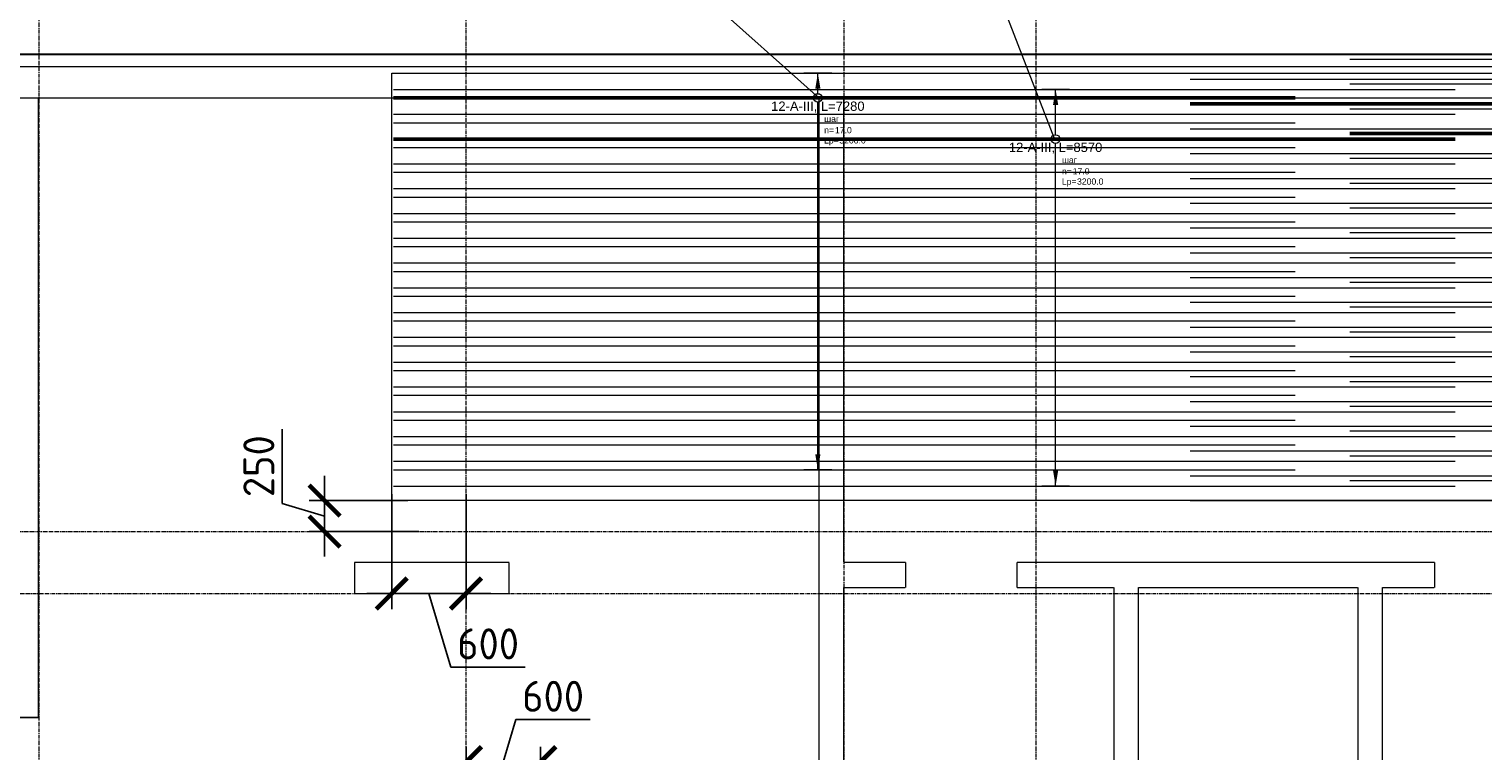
# Model space of a CAD drawing. Header units: millimetres. Extents: x -56135 to 1694203, y -446411 to -23139.
# Tile 165 of 256: x 778255 to 789993, y -111569 to -105744. Entities that reach past the tile are written whole.
import ezdxf
from ezdxf import colors
from ezdxf.entities.mleader import LeaderData, LeaderLine
from ezdxf.enums import TextEntityAlignment as Align
from ezdxf.math import Vec2, Vec3

# ---------------------------------------------------------------- set-up
doc = ezdxf.new("R2010")
doc.units = ezdxf.units.MM
doc.set_wipeout_variables(frame=1)
for name, pattern in [('01 Штриховая _4 мм_', [6, 3.5, -2.5]), ('______5', [1100, 800, -100, 100, -100]), ('GOST2.303 4', [7, 5, -2, 0]), ('осевая', [50.8, 31.75, -6.35, 6.35, -6.35])]:
    doc.linetypes.add(name, pattern=pattern)
for name, color, linetype, lineweight in [('0 Фундамент', 5, 'Continuous', 30), ('АрмСтер', 2, 'Continuous', 50), ('контур распр. стерхней', 2, 'GOST2.303 4', 20), ('Оси', 40, '______5', 18), ('подоснова', 151, 'Continuous', 5), ('РАЗМЕРЫ', 1, 'Continuous', 9), ('СТЕНЫ', 3, 'Continuous', 30)]:
    doc.layers.add(name, color=color, linetype=linetype, lineweight=lineweight)
doc.layers.add('АрмСтер_атрибуты', color=2, linetype='Continuous', lineweight=0, plot=False)
doc.layers.add('АрмСтер_невид', color=8, linetype='Continuous', lineweight=0, plot=False)
doc.styles.add('GOST-2.304_Type-B', font='GOST_Common.ttf')
doc.styles.get("Standard").update_dxf_attribs({"font": 'arial.ttf'})
doc.styles.add('Аннотативный', font='arial.ttf')
doc.dimstyles.new('СПДС', dxfattribs={"dimscale": 100, "dimtxt": 2.5, "dimasz": 2.5, "dimexe": 1.25, "dimexo": 0, "dimtad": 1, "dimdec": 0, "dimtxsty": 'GOST-2.304_Type-B', "dimblk": 'ARCHTICK', "dimcen": 2.5, "dimdle": 2, "dimadec": 0, "dimazin": 2, "dimtfac": 0.75, "dimtdec": 0, "dimtmove": 1, "dimatfit": 3, "dimfxl": 1, "dimtolj": 1, "dimarcsym": 1})

# ---------------------------------------------------------------- blocks, each defined once
blk = doc.blocks.new('оси 2.2-2.3')
at = {"layer": 'Оси', "color": 16, "linetype": 'осевая', "lineweight": 0, "transparency": 33554687}
for p, q in [((487804.9, -104267.9), (487804.9, -134893.5)), ((491254.9, -104267.9), (491254.9, -134893.5)), ((494304.9, -104267.9), (494304.9, -134893.5)), ((495854.9, -104267.9), (495854.9, -134893.5)), ((468076.3, -106495.4), (524372.9, -106495.4)), ((468076.3, -109995.4), (524372.9, -109995.4)), ((468653.8, -110495.4), (523696.4, -110495.4))]:
    blk.add_line(p, q, dxfattribs=at)
blk = doc.blocks.new('*U129')
at = {"layer": 'АрмСтер_невид', "ltscale": 100}
for p, q in [((-3425, 200), (3855, 200)), ((-3425, -200), (3855, -200)), ((-3425, -400), (3855, -400)), ((-3425, -600), (3855, -600)), ((-3425, -800), (3855, -800)), ((-3425, -1000), (3855, -1000)), ((-3425, -1200), (3855, -1200)), ((-3425, -1400), (3855, -1400)), ((-3425, -1600), (3855, -1600)), ((-3425, -1800), (3855, -1800)), ((-3425, -2000), (3855, -2000)), ((-3425, -2200), (3855, -2200)), ((-3425, -2400), (3855, -2400)), ((-3425, -2600), (3855, -2600)), ((-3425, -2800), (3855, -2800)), ((-3425, -3000), (3855, -3000))]:
    blk.add_line(p, q, dxfattribs=at)
at = {"layer": 'РАЗМЕРЫ'}
for p, q in [((112, 200), (-112, 200)), ((112, -3000), (-112, -3000))]:
    blk.add_line(p, q, dxfattribs=at)
at = {"layer": 'РАЗМЕРЫ', "ltscale": 15}
blk.add_line((0, -3000), (0, 200), dxfattribs=at)
at = {"layer": 'РАЗМЕРЫ'}
for points in [[(0, 200), (21, 75), (-21, 75)], [(0, -3000), (21, -2875), (-21, -2875)]]:
    blk.add_solid(points, dxfattribs=at)
at = {"layer": 'АрмСтер_атрибуты', "color": 215, "ltscale": 15, "style": 'Аннотативный'}
for s, p in [('шаг', (51, -194)), ('Lр=', (50, -368)), ('n=', (51, -285))]:
    blk.add_text(s, height=50, dxfattribs=at).set_placement(p)
at = {"layer": 'АрмСтер_атрибуты', "style": 'Аннотативный', "flags": 8}
blk.add_attdef('ПОЗ', (110, 30), '', height=75, dxfattribs=at)
at = {"layer": 'АрмСтер_атрибуты', "color": 215, "style": 'Аннотативный'}
for tag, p, flags in [('КОЛ', (138, -285), 8), ('ШАГ', (191, -194), 10), ('ШИРИНА', (173, -368), 8)]:
    blk.add_attdef(tag, p, '', height=50, dxfattribs=dict(at, flags=flags))
at = {"layer": 'АрмСтер_атрибуты', "flags": 9}
for tag, p in [('МАССА', (-2496, -1010)), ('ОБОЗНАЧЕНИЕ', (-2496, -1124))]:
    blk.add_attdef(tag, p, '', height=75, dxfattribs=at)
at = {"linetype": 'Continuous', "lineweight": 0}
blk.add_wipeout([(35, 0), (28, 21), (11, 33), (-11, 33), (-28, 21), (-35, 0), (-28, -21), (-11, -33), (11, -33), (28, -21)], dxfattribs=at)
at = {"color": 0, "linetype": 'ByBlock', "lineweight": -2, "ltscale": 100}
blk.add_line((-3425, 0), (3855, 0), dxfattribs=at)
at = {"layer": 'АрмСтер_невид', "ltscale": 100}
blk.add_line((-3425, 0), (3855, 0), dxfattribs=at)
at = {"layer": 'РАЗМЕРЫ'}
blk.add_circle((0, 0), 35, dxfattribs=at)
at = {"layer": 'АрмСтер_атрибуты', "style": 'Аннотативный', "flags": 8}
blk.add_attdef('НАИМЕНОВАНИЕ', text='', height=75, dxfattribs=at).set_placement((0, -29), align=Align.TOP_CENTER)
blk = doc.blocks.new('*U107')
at = {"layer": 'АрмСтер_невид', "ltscale": 100}
for p, q in [((-2925, 200), (5645, 200)), ((-2925, -200), (5645, -200)), ((-2925, -400), (5645, -400)), ((-2925, -600), (5645, -600)), ((-2925, -800), (5645, -800)), ((-2925, -1000), (5645, -1000)), ((-2925, -1200), (5645, -1200)), ((-2925, -1400), (5645, -1400)), ((-2925, -1600), (5645, -1600)), ((-2925, -1800), (5645, -1800)), ((-2925, -2000), (5645, -2000)), ((-2925, -2200), (5645, -2200)), ((-2925, -2400), (5645, -2400)), ((-2925, -2600), (5645, -2600)), ((-2925, -2800), (5645, -2800)), ((-2925, -3000), (5645, -3000)), ((-2925, -3200), (5645, -3200))]:
    blk.add_line(p, q, dxfattribs=at)
at = {"layer": 'РАЗМЕРЫ'}
for p, q in [((112, 200), (-112, 200)), ((112, -3200), (-112, -3200))]:
    blk.add_line(p, q, dxfattribs=at)
at = {"layer": 'РАЗМЕРЫ', "ltscale": 15}
blk.add_line((0, -3200), (0, 200), dxfattribs=at)
at = {"layer": 'РАЗМЕРЫ'}
for points in [[(0, 200), (21, 75), (-21, 75)], [(0, -3200), (21, -3075), (-21, -3075)]]:
    blk.add_solid(points, dxfattribs=at)
at = {"layer": 'АрмСтер_атрибуты', "color": 215, "ltscale": 15, "style": 'Аннотативный'}
for s, p in [('шаг', (51, -194)), ('Lр=', (50, -368)), ('n=', (51, -285))]:
    blk.add_text(s, height=50, dxfattribs=at).set_placement(p)
at = {"layer": 'АрмСтер_атрибуты', "style": 'Аннотативный', "flags": 8}
blk.add_attdef('ПОЗ', (110, 30), '', height=75, dxfattribs=at)
at = {"layer": 'АрмСтер_атрибуты', "color": 215, "style": 'Аннотативный'}
for tag, p, flags in [('КОЛ', (138, -285), 8), ('ШАГ', (191, -194), 10), ('ШИРИНА', (173, -368), 8)]:
    blk.add_attdef(tag, p, '', height=50, dxfattribs=dict(at, flags=flags))
at = {"layer": 'АрмСтер_атрибуты', "flags": 9}
for tag, p in [('МАССА', (-2496, -1010)), ('ОБОЗНАЧЕНИЕ', (-2496, -1124))]:
    blk.add_attdef(tag, p, '', height=75, dxfattribs=at)
at = {"linetype": 'Continuous', "lineweight": 0}
blk.add_wipeout([(35, 0), (28, 21), (11, 33), (-11, 33), (-28, 21), (-35, 0), (-28, -21), (-11, -33), (11, -33), (28, -21)], dxfattribs=at)
at = {"color": 0, "linetype": 'ByBlock', "lineweight": -2, "ltscale": 100}
blk.add_line((-2925, 0), (5645, 0), dxfattribs=at)
at = {"layer": 'АрмСтер_невид', "ltscale": 100}
blk.add_line((-2925, 0), (5645, 0), dxfattribs=at)
at = {"layer": 'РАЗМЕРЫ'}
blk.add_circle((0, 0), 35, dxfattribs=at)
at = {"layer": 'АрмСтер_атрибуты', "style": 'Аннотативный', "flags": 8}
blk.add_attdef('НАИМЕНОВАНИЕ', text='', height=75, dxfattribs=at).set_placement((0, -29), align=Align.TOP_CENTER)
blk = doc.blocks.new('*U105')
at = {"layer": 'АрмСтер_невид', "ltscale": 100}
for p, q in [((-5345, 400), (3225, 400)), ((-5345, 200), (3225, 200)), ((-5345, -200), (3225, -200)), ((-5345, -400), (3225, -400)), ((-5345, -600), (3225, -600)), ((-5345, -800), (3225, -800)), ((-5345, -1000), (3225, -1000)), ((-5345, -1200), (3225, -1200)), ((-5345, -1400), (3225, -1400)), ((-5345, -1600), (3225, -1600)), ((-5345, -1800), (3225, -1800)), ((-5345, -2000), (3225, -2000)), ((-5345, -2200), (3225, -2200)), ((-5345, -2400), (3225, -2400)), ((-5345, -2600), (3225, -2600)), ((-5345, -2800), (3225, -2800))]:
    blk.add_line(p, q, dxfattribs=at)
at = {"layer": 'РАЗМЕРЫ'}
for p, q in [((112, 400), (-112, 400)), ((112, -2800), (-112, -2800))]:
    blk.add_line(p, q, dxfattribs=at)
at = {"layer": 'РАЗМЕРЫ', "ltscale": 15}
blk.add_line((0, -2800), (0, 400), dxfattribs=at)
at = {"layer": 'РАЗМЕРЫ'}
for points in [[(0, 400), (21, 275), (-21, 275)], [(0, -2800), (21, -2675), (-21, -2675)]]:
    blk.add_solid(points, dxfattribs=at)
at = {"layer": 'АрмСтер_атрибуты', "color": 215, "ltscale": 15, "style": 'Аннотативный'}
for s, p in [('шаг', (51, -194)), ('Lр=', (50, -368)), ('n=', (51, -285))]:
    blk.add_text(s, height=50, dxfattribs=at).set_placement(p)
at = {"layer": 'АрмСтер_атрибуты', "style": 'Аннотативный', "flags": 8}
blk.add_attdef('ПОЗ', (110, 30), '', height=75, dxfattribs=at)
at = {"layer": 'АрмСтер_атрибуты', "color": 215, "style": 'Аннотативный'}
for tag, p, flags in [('КОЛ', (138, -285), 8), ('ШАГ', (191, -194), 10), ('ШИРИНА', (173, -368), 8)]:
    blk.add_attdef(tag, p, '', height=50, dxfattribs=dict(at, flags=flags))
at = {"layer": 'АрмСтер_атрибуты', "flags": 9}
for tag, p in [('МАССА', (-4416, -1010)), ('ОБОЗНАЧЕНИЕ', (-4416, -1124))]:
    blk.add_attdef(tag, p, '', height=75, dxfattribs=at)
at = {"linetype": 'Continuous', "lineweight": 0}
blk.add_wipeout([(35, 0), (28, 21), (11, 33), (-11, 33), (-28, 21), (-35, 0), (-28, -21), (-11, -33), (11, -33), (28, -21)], dxfattribs=at)
at = {"color": 0, "linetype": 'ByBlock', "lineweight": -2, "ltscale": 100}
blk.add_line((-5345, 0), (3225, 0), dxfattribs=at)
at = {"layer": 'АрмСтер_невид', "ltscale": 100}
blk.add_line((-5345, 0), (3225, 0), dxfattribs=at)
at = {"layer": 'РАЗМЕРЫ'}
blk.add_circle((0, 0), 35, dxfattribs=at)
at = {"layer": 'АрмСтер_атрибуты', "style": 'Аннотативный', "flags": 8}
blk.add_attdef('НАИМЕНОВАНИЕ', text='', height=75, dxfattribs=at).set_placement((0, -29), align=Align.TOP_CENTER)
blk = doc.blocks.new('*U106')
at = {"layer": 'АрмСтер_невид', "ltscale": 100}
for p, q in [((-2925, 600), (4355, 600)), ((-2925, 400), (4355, 400)), ((-2925, 200), (4355, 200)), ((-2925, -200), (4355, -200)), ((-2925, -400), (4355, -400)), ((-2925, -600), (4355, -600)), ((-2925, -800), (4355, -800)), ((-2925, -1000), (4355, -1000)), ((-2925, -1200), (4355, -1200)), ((-2925, -1400), (4355, -1400)), ((-2925, -1600), (4355, -1600)), ((-2925, -1800), (4355, -1800)), ((-2925, -2000), (4355, -2000)), ((-2925, -2200), (4355, -2200)), ((-2925, -2400), (4355, -2400)), ((-2925, -2600), (4355, -2600)), ((-2925, -2800), (4355, -2800))]:
    blk.add_line(p, q, dxfattribs=at)
at = {"layer": 'РАЗМЕРЫ'}
for p, q in [((112, 600), (-112, 600)), ((112, -2800), (-112, -2800))]:
    blk.add_line(p, q, dxfattribs=at)
at = {"layer": 'РАЗМЕРЫ', "ltscale": 15}
blk.add_line((0, -2800), (0, 600), dxfattribs=at)
at = {"layer": 'РАЗМЕРЫ'}
for points in [[(0, 600), (21, 475), (-21, 475)], [(0, -2800), (21, -2675), (-21, -2675)]]:
    blk.add_solid(points, dxfattribs=at)
at = {"layer": 'АрмСтер_атрибуты', "color": 215, "ltscale": 15, "style": 'Аннотативный'}
for s, p in [('шаг', (51, -194)), ('Lр=', (50, -368)), ('n=', (51, -285))]:
    blk.add_text(s, height=50, dxfattribs=at).set_placement(p)
at = {"layer": 'АрмСтер_атрибуты', "style": 'Аннотативный', "flags": 8}
blk.add_attdef('ПОЗ', (110, 30), '', height=75, dxfattribs=at)
at = {"layer": 'АрмСтер_атрибуты', "color": 215, "style": 'Аннотативный'}
for tag, p, flags in [('КОЛ', (138, -285), 8), ('ШАГ', (191, -194), 10), ('ШИРИНА', (173, -368), 8)]:
    blk.add_attdef(tag, p, '', height=50, dxfattribs=dict(at, flags=flags))
at = {"layer": 'АрмСтер_атрибуты', "flags": 9}
for tag, p in [('МАССА', (-2496, -1010)), ('ОБОЗНАЧЕНИЕ', (-2496, -1124))]:
    blk.add_attdef(tag, p, '', height=75, dxfattribs=at)
at = {"linetype": 'Continuous', "lineweight": 0}
blk.add_wipeout([(35, 0), (28, 21), (11, 33), (-11, 33), (-28, 21), (-35, 0), (-28, -21), (-11, -33), (11, -33), (28, -21)], dxfattribs=at)
at = {"color": 0, "linetype": 'ByBlock', "lineweight": -2, "ltscale": 100}
blk.add_line((-2925, 0), (4355, 0), dxfattribs=at)
at = {"layer": 'АрмСтер_невид', "ltscale": 100}
blk.add_line((-2925, 0), (4355, 0), dxfattribs=at)
at = {"layer": 'РАЗМЕРЫ'}
blk.add_circle((0, 0), 35, dxfattribs=at)
at = {"layer": 'АрмСтер_атрибуты', "style": 'Аннотативный', "flags": 8}
blk.add_attdef('НАИМЕНОВАНИЕ', text='', height=75, dxfattribs=at).set_placement((0, -29), align=Align.TOP_CENTER)
blk = doc.blocks.new('_None')
blk = doc.blocks.new('_ArchTick')
at = {"color": 0, "linetype": 'ByBlock', "const_width": 0.15}
blk.add_lwpolyline([(-0.5, -0.5), (0.5, 0.5)], dxfattribs=at)
blk = doc.blocks.new('*D270')
at = {"layer": 'DEFPOINTS', "color": 0, "transparency": 16777216}
for p in [(781183, -109496), (781783, -109496), (781783, -110299)]:
    blk.add_point(p, dxfattribs=at)
at = {"layer": 'РАЗМЕРЫ', "color": 0, "lineweight": -2, "transparency": 16777216}
for p, q in [((781183, -109496), (781183, -110424)), ((781783, -109496), (781783, -110424)), ((780983, -110299), (781983, -110299)), ((781483, -110299), (781661, -110893)), ((781661, -110893), (782261, -110893))]:
    blk.add_line(p, q, dxfattribs=at)
at = {"layer": 'РАЗМЕРЫ', "color": 0, "lineweight": -2, "transparency": 16777216, "xscale": 250, "yscale": 250, "zscale": 250, "rotation": 180}
blk.add_blockref('_ArchTick', (781183, -110299), dxfattribs=at)
at = {"layer": 'РАЗМЕРЫ', "color": 0, "lineweight": -2, "transparency": 16777216, "xscale": 250, "yscale": 250, "zscale": 250}
blk.add_blockref('_ArchTick', (781783, -110299), dxfattribs=at)
at = {"layer": 'РАЗМЕРЫ', "color": 0, "transparency": 16777216, "insert": (781961, -110705), "char_height": 250, "attachment_point": 5, "style": 'GOST-2.304_Type-B'}
blk.add_mtext('\\A1;600', dxfattribs=at)
blk = doc.blocks.new('*D271')
at = {"layer": 'DEFPOINTS', "color": 0, "transparency": 16777216}
for p in [(780641, -109549), (781312, -109549), (781403, -109799)]:
    blk.add_point(p, dxfattribs=at)
at = {"layer": 'РАЗМЕРЫ', "color": 0, "lineweight": -2, "transparency": 16777216}
for p, q in [((780298, -109571), (780298, -108971)), ((780641, -109999), (780641, -109349)), ((780641, -109674), (780298, -109571)), ((781312, -109549), (780516, -109549)), ((781403, -109799), (780516, -109799))]:
    blk.add_line(p, q, dxfattribs=at)
at = {"layer": 'РАЗМЕРЫ', "color": 0, "lineweight": -2, "transparency": 16777216, "xscale": 250, "yscale": 250, "zscale": 250}
for p, rotation in [((780641, -109549), 90), ((780641, -109799), 270)]:
    blk.add_blockref('_ArchTick', p, dxfattribs=dict(at, rotation=rotation))
at = {"layer": 'РАЗМЕРЫ', "color": 0, "transparency": 16777216, "insert": (780110, -109271), "char_height": 250, "attachment_point": 5, "rotation": 90, "style": 'GOST-2.304_Type-B'}
blk.add_mtext('\\A1;250', dxfattribs=at)
blk = doc.blocks.new('*D273')
at = {"layer": 'DEFPOINTS', "color": 0, "transparency": 16777216}
for p in [(781783, -111660), (781783, -111899), (782383, -111899)]:
    blk.add_point(p, dxfattribs=at)
at = {"layer": 'РАЗМЕРЫ', "color": 0, "lineweight": -2, "transparency": 16777216}
for p, q in [((782083, -111660), (782186, -111316)), ((782186, -111316), (782786, -111316)), ((781783, -111899), (781783, -111535)), ((782383, -111899), (782383, -111535)), ((782583, -111660), (781583, -111660))]:
    blk.add_line(p, q, dxfattribs=at)
at = {"layer": 'РАЗМЕРЫ', "color": 0, "lineweight": -2, "transparency": 16777216, "xscale": 250, "yscale": 250, "zscale": 250, "rotation": 180}
blk.add_blockref('_ArchTick', (781783, -111660), dxfattribs=at)
at = {"layer": 'РАЗМЕРЫ', "color": 0, "lineweight": -2, "transparency": 16777216, "xscale": 250, "yscale": 250, "zscale": 250}
blk.add_blockref('_ArchTick', (782383, -111660), dxfattribs=at)
at = {"layer": 'РАЗМЕРЫ', "color": 0, "transparency": 16777216, "insert": (782486, -111128), "char_height": 250, "attachment_point": 5, "style": 'GOST-2.304_Type-B'}
blk.add_mtext('\\A1;600', dxfattribs=at)
blk = doc.blocks.new('стены  тп')
at = {"layer": 'СТЕНЫ', "color": 251, "linetype": '01 Штриховая _4 мм_', "lineweight": 0, "true_color": 0x636466}
for p, q in [((589762, -316376, 3100), (542387, -316376, 3100)), ((542712, -316626, 3100), (569512, -316626, 3100)), ((556062, -321626, 3100), (556062, -316626, 3100)), ((562562, -316626, 3100), (562362, -316626, 3100)), ((562362, -316626, 3100), (562362, -319546, 3100)), ((562562, -320376, 3100), (562562, -316626, 3100)), ((562362, -319546, 3100), (562362, -319666, 3100)), ((562362, -319666, 3100), (562362, -321626, 3100)), ((559142, -320376, 3100), (558612, -320376, 3100)), ((558612, -320376, 3100), (558612, -320626, 3100)), ((559262, -320376, 3100), (559142, -320376, 3100)), ((559862, -320376, 3100), (559262, -320376, 3100)), ((559862, -320626, 3100), (559862, -320376, 3100)), ((563062, -320376, 3100), (562562, -320376, 3100)), ((563062, -320376, 3100), (563062, -320576, 3100)), ((563962, -320576, 3100), (563962, -320376, 3100)), ((567332, -320376, 3100), (563962, -320376, 3100)), ((567332, -320376, 3100), (567332, -320576, 3100)), ((562562, -320576, 3100), (563062, -320576, 3100)), ((562562, -326776, 3100), (562562, -320576, 3100)), ((563962, -320576, 3100), (564742, -320576, 3100)), ((564742, -320576, 3100), (564742, -327126, 3100)), ((564942, -320576, 3100), (566712, -320576, 3100)), ((564942, -323346, 3100), (564942, -320576, 3100)), ((566712, -320576, 3100), (566712, -323346, 3100)), ((566912, -320576, 3100), (567332, -320576, 3100)), ((566912, -326226, 3100), (566912, -320576, 3100)), ((558612, -320626, 3100), (559662, -320626, 3100)), ((559662, -320626, 3100), (559782, -320626, 3100)), ((559782, -320626, 3100), (559862, -320626, 3100)), ((555862, -321626, 3100), (556062, -321626, 3100)), ((562362, -321626, 3100), (562362, -321746, 3100)), ((562362, -321746, 3100), (562362, -323576, 3100))]:
    blk.add_line(p, q, dxfattribs=at)
at = {"layer": 'СТЕНЫ', "color": 251, "linetype": '01 Штриховая _4 мм_', "lineweight": 0, "true_color": 0x636466, "transparency": 33554687}
for p, q in [((556062, -321626, 3100), (556062, -320376, 3100)), ((555862, -321626, 3100), (556062, -321626, 3100)), ((556062, -321626, 3100), (555862, -321626, 3100))]:
    blk.add_line(p, q, dxfattribs=at)

msp = doc.modelspace()

# ---------------------------------------------------------------- linework, layer by layer
at = {"layer": '0 Фундамент'}
msp.add_lwpolyline([(764682.5, -105949.2), (764682.5, -130129.2), (772032.5, -130129.2), (772032.5, -130129.2), (784532.5, -130129.2), (784532.5, -130129.2), (786882.5, -130129.2), (786882.5, -130129.2), (812332.5, -130129.2), (812332.5, -126049.2), (813812.5, -126049.2), (813812.5, -117449.2), (812332.5, -117449.2), (812332.5, -105949.2), (764682.5, -105949.2)], dxfattribs=at)
at = {"layer": 'РАЗМЕРЫ'}
msp.add_line((781698.7, -106299.2), (795698.7, -106299.2), dxfattribs=at)

# ---------------------------------------------------------------- block references
at = {"layer": 'РАЗМЕРЫ', "color": 1}
msp.add_blockref('оси 2.2-2.3', (290527.8, 196.2), dxfattribs=at)

# ---------------------------------------------------------------- dimensions: what is measured, and where the dimension line sits
for base, p1, p2, picture, middle in [((781782.7, -110299.2), (781182.7, -109495.9), (781782.7, -109495.9), '*D270', (781723.4, -110705.4)), ((781782.7, -111659.7), (782382.7, -111899.2), (781782.7, -111899.2), '*D273', (782248.4, -111128.5))]:
    dim = msp.add_linear_dim(base=base, p1=p1, p2=p2, dimstyle='СПДС', dxfattribs=at)
    dim.commit()
    dim.dimension.update_dxf_attribs({"geometry": picture, "text_midpoint": middle})

# ---------------------------------------------------------------- next in the draw order: block references
at = {"layer": 'АрмСтер', "ltscale": 15}
ref = msp.add_blockref('*U129', (784623.7, -106299.2), dxfattribs=at)
ref.add_attrib('НАИМЕНОВАНИЕ', '12-A-III, L=7280', dxfattribs={"layer": 'АрмСтер_атрибуты', "height": 75, "style": 'Аннотативный', "flags": 8}).set_placement((784623.7, -106328.5), align=Align.TOP_CENTER)
ref.add_attrib('КОЛ', '17.0', (784761.7, -106584.3), dxfattribs={"layer": 'АрмСтер_атрибуты', "color": 215, "height": 50, "style": 'Аннотативный', "flags": 8})
ref.add_attrib('ШИРИНА', '3200.0', (784796.6, -106667), dxfattribs={"layer": 'АрмСтер_атрибуты', "color": 215, "height": 50, "style": 'Аннотативный', "flags": 8})

# ---------------------------------------------------------------- next in the draw order: block references
ref = msp.add_blockref('*U107', (790553.7, -106348.3), dxfattribs=at)
ref.add_attrib('НАИМЕНОВАНИЕ', '12-A-III, L=8570', dxfattribs={"layer": 'АрмСтер_атрибуты', "height": 75, "style": 'Аннотативный', "flags": 8}).set_placement((790553.7, -106377.7), align=Align.TOP_CENTER)
ref.add_attrib('КОЛ', '18.0', (790691.7, -106633.4), dxfattribs={"layer": 'АрмСтер_атрибуты', "color": 215, "height": 50, "style": 'Аннотативный', "flags": 8})
ref.add_attrib('ШИРИНА', '3400.0', (790726.6, -106716.1), dxfattribs={"layer": 'АрмСтер_атрибуты', "color": 215, "height": 50, "style": 'Аннотативный', "flags": 8})

# ---------------------------------------------------------------- next in the draw order: block references
ref = msp.add_blockref('*U105', (786543.3, -106631.2), dxfattribs=at)
ref.add_attrib('НАИМЕНОВАНИЕ', '12-A-III, L=8570', dxfattribs={"layer": 'АрмСтер_атрибуты', "height": 75, "style": 'Аннотативный', "flags": 8}).set_placement((786543.3, -106660.5), align=Align.TOP_CENTER)
ref.add_attrib('КОЛ', '17.0', (786681.4, -106916.3), dxfattribs={"layer": 'АрмСтер_атрибуты', "color": 215, "height": 50, "style": 'Аннотативный', "flags": 8})
ref.add_attrib('ШИРИНА', '3200.0', (786716.2, -106999), dxfattribs={"layer": 'АрмСтер_атрибуты', "color": 215, "height": 50, "style": 'Аннотативный', "flags": 8})

# ---------------------------------------------------------------- next in the draw order: linework, layer by layer
at = {"layer": 'контур распр. стерхней', "linetype": '01 Штриховая _4 мм_'}
msp.add_lwpolyline([(796198.7, -109548.3), (781182.7, -109548.3), (781182.7, -106099.2), (796198.7, -106099.2)], close=True, dxfattribs=at)

# ---------------------------------------------------------------- next in the draw order: dimensions: what is measured, and where the dimension line sits
at = {"layer": 'РАЗМЕРЫ', "color": 1}
dim = msp.add_linear_dim(base=(780641.5, -109549.3), p1=(781403.1, -109799.2), p2=(781312.2, -109549.3), angle=90, dimstyle='СПДС', dxfattribs=at)
dim.commit()
dim.dimension.update_dxf_attribs({"geometry": '*D271', "text_midpoint": (780110.2, -109508.6)})

# ---------------------------------------------------------------- next in the draw order: leaders
at = {"layer": 'подоснова', "color": 2, "ltscale": 0.3}
ml = msp.add_multileader_mtext('Standard', dxfattribs=at)
ml.set_content('5 (%%C16-17шт.)\\Pшаг 200', color=2, style='GOST-2.304_Type-B')
ml.set_leader_properties(color=256, linetype='ByLayer', lineweight=15)
ml.set_arrow_properties(name='NONE')
ml.build(insert=Vec2(0, 0))
ml.multileader.update_dxf_attribs({"text_left_attachment_type": 6, "text_right_attachment_type": 6, "dogleg_length": 0.1, "arrow_head_size": 18})
ctx = ml.context
ctx.base_point, ctx.char_height, ctx.arrow_head_size, ctx.landing_gap_size, ctx.plane_origin = Vec3(781014.7, -104834.8), 250, 18, 20, Vec3(776177.3, -103951)
ctx.left_attachment, ctx.right_attachment, ctx.text_align_type = 6, 6, 1
notes = []
notes.append((ctx, [(1, (1, 1, 0), (782990.4, -104834.8), (-1, 0), 0.1, [(0, [(784634.2, -106301.6)], 0, [])])]))
ctx.mtext.insert, ctx.mtext.alignment, ctx.mtext.flow_direction = Vec3(782002.5, -104534.8), 2, 5
ml = msp.add_multileader_mtext('Standard', dxfattribs=at)
ml.set_content('6 (%%C16-17шт.)\\Pшаг 200', color=2, style='GOST-2.304_Type-B')
ml.set_leader_properties(color=256, linetype='ByLayer', lineweight=15)
ml.set_arrow_properties(name='NONE')
ml.build(insert=Vec2(0, 0))
ml.multileader.update_dxf_attribs({"text_left_attachment_type": 6, "text_right_attachment_type": 6, "dogleg_length": 0.1, "arrow_head_size": 18})
ctx = ml.context
ctx.base_point, ctx.char_height, ctx.arrow_head_size, ctx.landing_gap_size, ctx.plane_origin = Vec3(783857.4, -104821), 250, 18, 20, Vec3(778081.3, -104283.1)
ctx.left_attachment, ctx.right_attachment, ctx.text_align_type = 6, 6, 1
notes.append((ctx, [(1, (1, 1, 0), (785833.1, -104821), (-1, 0), 0.1, [(0, [(786538.1, -106633.6)], 0, [])])]))
ctx.mtext.insert, ctx.mtext.alignment, ctx.mtext.flow_direction = Vec3(784845.2, -104521), 2, 5
for ctx, leaders in notes:
    for number, flags, end, landing, length, lines in leaders:
        leader = LeaderData()
        leader.index, (leader.has_last_leader_line, leader.has_dogleg_vector, leader.attachment_direction) = number, flags
        leader.last_leader_point, leader.dogleg_vector, leader.dogleg_length = Vec3(end), Vec3(landing), length
        for number, points, colour, breaks in lines:
            line = LeaderLine()
            line.index, line.vertices, line.color, line.breaks = number, Vec3.list(points), colors.encode_raw_color(colour), breaks
            leader.lines.append(line)
        ctx.leaders.append(leader)

# ---------------------------------------------------------------- next in the draw order: block references
at = {"layer": 'АрмСтер', "ltscale": 15}
ref = msp.add_blockref('*U106', (791843.7, -106586.4), dxfattribs=at)
ref.add_attrib('НАИМЕНОВАНИЕ', '12-A-III, L=7280', dxfattribs={"layer": 'АрмСтер_атрибуты', "height": 75, "style": 'Аннотативный', "flags": 8}).set_placement((791843.7, -106615.7), align=Align.TOP_CENTER)
ref.add_attrib('КОЛ', '18.0', (791981.7, -106871.5), dxfattribs={"layer": 'АрмСтер_атрибуты', "color": 215, "height": 50, "style": 'Аннотативный', "flags": 8})
ref.add_attrib('ШИРИНА', '3400.0', (792016.6, -106954.2), dxfattribs={"layer": 'АрмСтер_атрибуты', "color": 215, "height": 50, "style": 'Аннотативный', "flags": 8})

# ---------------------------------------------------------------- next in the draw order: block references
at = {"layer": 'РАЗМЕРЫ'}
msp.add_blockref('стены  тп', (222270.3, 210326.6, -3100), dxfattribs=at)

# ---------------------------------------------------------------- next in the draw order: leaders
at = {"layer": 'подоснова', "color": 2, "ltscale": 0.3}
ml = msp.add_multileader_mtext('Standard', dxfattribs=at)
ml.set_content('6 (%%C16-17шт.)\\Pшаг 200', color=2, style='GOST-2.304_Type-B')
ml.set_leader_properties(color=256, linetype='ByLayer', lineweight=15)
ml.set_arrow_properties(name='NONE')
ml.build(insert=Vec2(0, 0))
ml.multileader.update_dxf_attribs({"text_left_attachment_type": 6, "text_right_attachment_type": 6, "dogleg_length": 0.1, "arrow_head_size": 18})
ctx = ml.context
ctx.base_point, ctx.char_height, ctx.arrow_head_size, ctx.landing_gap_size, ctx.plane_origin = Vec3(787896.1, -104556.2), 250, 18, 20, Vec3(782119.9, -104018.2)
ctx.left_attachment, ctx.right_attachment, ctx.text_align_type = 6, 6, 1
notes = []
notes.append((ctx, [(1, (1, 1, 0), (789871.8, -104556.2), (-1, 0), 0.1, [(0, [(790576.8, -106368.8)], 0, [])])]))
ctx.mtext.insert, ctx.mtext.alignment, ctx.mtext.flow_direction = Vec3(788883.9, -104256.2), 2, 5
for ctx, leaders in notes:
    for number, flags, end, landing, length, lines in leaders:
        leader = LeaderData()
        leader.index, (leader.has_last_leader_line, leader.has_dogleg_vector, leader.attachment_direction) = number, flags
        leader.last_leader_point, leader.dogleg_vector, leader.dogleg_length = Vec3(end), Vec3(landing), length
        for number, points, colour, breaks in lines:
            line = LeaderLine()
            line.index, line.vertices, line.color, line.breaks = number, Vec3.list(points), colors.encode_raw_color(colour), breaks
            leader.lines.append(line)
        ctx.leaders.append(leader)

doc.saveas('drawing.dxf')
